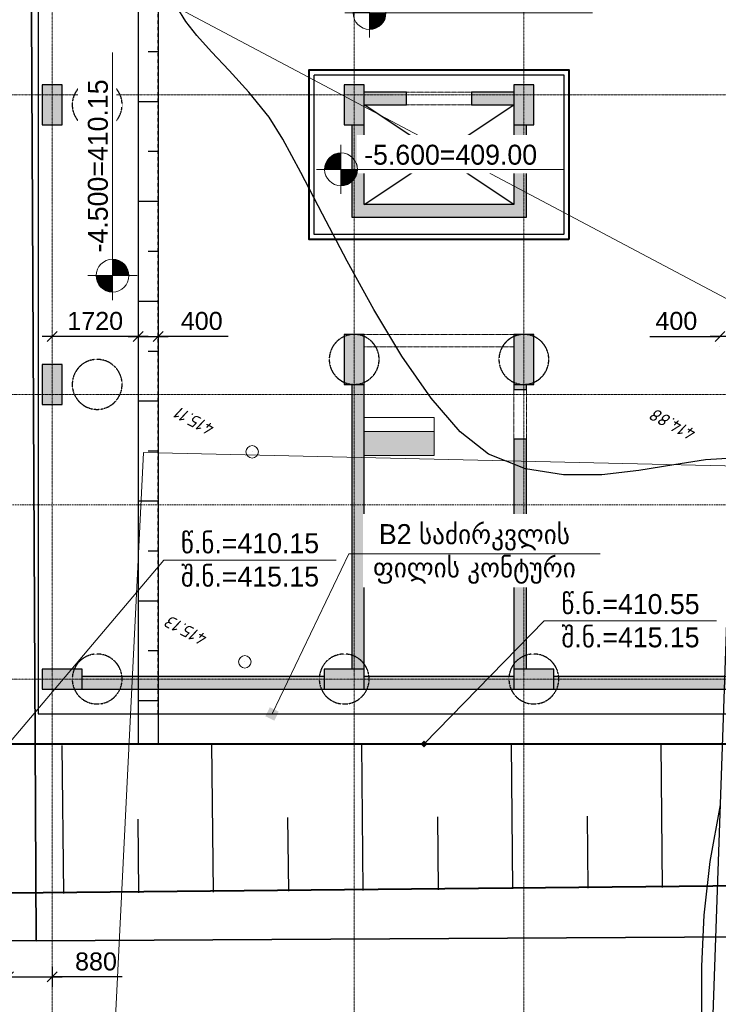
# Model space of a CAD drawing. Header units: millimetres. Extents: x -244621 to 957993, y -212233 to 286163.
# Tile 6 of 47: x -16753 to -2754, y -6514 to 13204. Entities that reach past the tile are written whole.
import ezdxf
from ezdxf.enums import TextEntityAlignment as Align

# ---------------------------------------------------------------- set-up
doc = ezdxf.new("R2010")
doc.units = ezdxf.units.MM
doc.set_wipeout_variables(frame=1)
for name, pattern in [('DASHED', [19.05, 12.7, -6.35]), ('HIDDEN2', [4.7625, 3.175, -1.5875]), ('StructuralPlan-B01_Pit_B2$0$Dash', [6.35, 3.175, -3.175]), ('StructuralPlan-B01_Pit_B2$0$Grid Line', [22.225, 12.7, -3.175, 3.175, -3.175]), ('StructuralPlan-B01_Pit_B2$0$Hidden 1_5', [2.2, 1.5, -0.7]), ('StructuralPlan-B01_Pit_B2$0$Overhead', [3.96875, 2.38125, -1.5875])]:
    doc.linetypes.add(name, pattern=pattern)
doc.layers.get('Defpoints').update_dxf_attribs({"color": 6})
for name, color, linetype, lineweight in [('DIM', 7, 'Continuous', 9), ('S - Armireba Musha', 7, 'Continuous', 40), ('S - DIM', 7, 'Continuous', 5), ('S - LINE', 7, 'Continuous', 15), ('S - SLAB', 7, 'Continuous', 30), ('S - TEXT', 7, 'Continuous', 9), ('StructuralPlan-B01_Pit_B2$0$A-200-M_WALL_EXT', 7, 'Continuous', 30), ('StructuralPlan-B01_Pit_B2$0$A-200-M_WALL_PAT', 7, 'Continuous', 30), ('StructuralPlan-B01_Pit_B2$0$A-200-MH_WALL', 7, 'StructuralPlan-B01_Pit_B2$0$Hidden 1_5', 5), ('StructuralPlan-B01_Pit_B2$0$A-242-M_STAIR', 7, 'Continuous', 5), ('StructuralPlan-B01_Pit_B2$0$A-325-M_DOOR', 7, 'Continuous', 5), ('StructuralPlan-B01_Pit_B2$0$S-160-M_FOUND', 7, 'Continuous', 30), ('StructuralPlan-B01_Pit_B2$0$S-160-MH_FOUND', 7, 'StructuralPlan-B01_Pit_B2$0$Dash', 30), ('StructuralPlan-B01_Pit_B2$0$S-280-M_COLUMN', 7, 'Continuous', 30), ('StructuralPlan-B01_Pit_B2$0$S-280-M_COLUMN main', 7, 'Continuous', 30), ('StructuralPlan-B01_Pit_B2$0$S-280-M_STRUCT_FRAME 4', 7, 'StructuralPlan-B01_Pit_B2$0$Hidden 1_5', 5), ('StructuralPlan-B01_Pit_B2$0$S-280-MH_COLUMN hid lin', 7, 'StructuralPlan-B01_Pit_B2$0$Hidden 1_5', 30), ('StructuralPlan-B01_Pit_B2$0$Z-030-M_GRID', 7, 'Continuous', 5)]:
    doc.layers.add(name, color=color, linetype=linetype, lineweight=lineweight)
doc.layers.add('S - RED LINE', color=7, linetype='Continuous', lineweight=35, true_color=0xff3737)
doc.layers.add('TOPO$0$S - RED LINE', color=7, linetype='Continuous', lineweight=35, true_color=0xff3737)
for name, color, linetype in [('TOPO$0$1kedeli', 85, 'Continuous'), ('TOPO$0$C-TOPO-MINR', 8, 'Continuous'), ('TOPO$0$V-NODE-TEXT', 11, 'Continuous')]:
    doc.layers.add(name, color=color, linetype=linetype)
doc.styles.add('Cubicon', font='Cubicon.ttf')
doc.styles.get("Standard").update_dxf_attribs({"font": 'arial.ttf'})
doc.styles.add('Text_S2', font='Cubicon.ttf')
doc.styles.add('TOPO$0$Bm431', font='txt', dxfattribs={"height": 2})
doc.styles.add('TOPO$0$СПДС', font='isocpeur.TTF')
doc.dimstyles.new('CUB-M-100', dxfattribs={"dimscale": 100, "dimtxt": 1.8, "dimasz": 1.5, "dimexe": 1.5, "dimexo": 2, "dimgap": 1, "dimtad": 0, "dimdec": 0, "dimzin": 3, "dimdsep": 46, "dimtxsty": 'Cubicon', "dimblk": 'OBLIQUE', "dimcen": 1.5, "dimdle": 1, "dimazin": 2, "dimtfac": 0.75, "dimtdec": 0, "dimtmove": 0, "dimatfit": 3, "dimldrblk": 'SMALL', "dimfxl": 1, "dimtolj": 1, "dimtzin": 0, "dimlwd": -1, "dimlwe": -1, "dimarcsym": 0})
doc.dimstyles.new('CUB-M-20', dxfattribs={"dimscale": 20, "dimtxt": 1.8, "dimasz": 1.5, "dimexe": 1.5, "dimexo": 2, "dimgap": 1, "dimtad": 0, "dimdec": 0, "dimzin": 3, "dimdsep": 46, "dimtxsty": 'Standard', "dimblk": 'OBLIQUE', "dimcen": 1.5, "dimdle": 1, "dimazin": 2, "dimtfac": 0.75, "dimtdec": 0, "dimtmove": 0, "dimatfit": 3, "dimldrblk": 'OBLIQUE', "dimfxl": 1.5, "dimtolj": 1, "dimtzin": 0, "dimlwd": -1, "dimlwe": -1, "dimarcsym": 0})
doc.dimstyles.new('SPDS 200', dxfattribs={"dimscale": 200, "dimtxt": 1.8, "dimasz": 1, "dimexe": 1, "dimexo": 0.625, "dimtad": 1, "dimdec": 0, "dimrnd": 0.001, "dimtxsty": 'Standard', "dimblk": 'OBLIQUE', "dimcen": 2.5, "dimdle": 1, "dimadec": 0, "dimazin": 2, "dimtfac": 0.75, "dimtdec": 0, "dimtmove": 1, "dimatfit": 3, "dimldrblk": 'OBLIQUE', "dimfxl": 1, "dimfxlon": 1, "dimtolj": 1, "dimarcsym": 0})

# ---------------------------------------------------------------- blocks, each defined once
blk = doc.blocks.new('*U271')
at = {"color": 0, "linetype": 'ByBlock', "lineweight": -2, "transparency": 16777216}
blk.add_line((0, 0), (0, 0), dxfattribs=at)
blk.add_circle((0, 0), 0.5, dxfattribs=at)
blk = doc.blocks.new('TOPO')
at = {"color": 4, "lineweight": 0, "flags": 128}
blk.add_lwpolyline([(159.562, -77.783), (-141.417, 80.699)], dxfattribs=at)
at = {"lineweight": 0, "elevation": 419.706, "flags": 128}
blk.add_lwpolyline([(27.975, -10.735), (27.701, 3.607), (-14.223, 4.468), (-14.895, -9.679)], dxfattribs=at)
at = {"layer": 'TOPO$0$1kedeli', "elevation": 414.877, "flags": 128}
blk.add_lwpolyline([(-2.886, -9.824), (-2.424, 4.35), (3.337, 4.194)], dxfattribs=at)
at = {"layer": 'TOPO$0$C-TOPO-MINR', "color": 50, "linetype": 'Continuous', "lineweight": -3, "elevation": 415, "flags": 128}
for points in [[(-3.011, -6.75), (-3.014, -5.796), (-2.968, -4.776), (-2.853, -3.696), (-2.649, -2.56)], [(-2.413, 4.38), (-2.962, 4.345), (-3.598, 4.245), (-4.299, 4.128), (-5.042, 4.042), (-5.806, 4.035), (-6.569, 4.154), (-7.309, 4.447), (-7.881, 4.892), (-8.466, 5.567), (-9.05, 6.405), (-9.618, 7.342), (-10.156, 8.31), (-10.65, 9.245), (-11.085, 10.08), (-11.448, 10.749), (-11.723, 11.186), (-12.132, 11.687), (-12.524, 12.119), (-12.88, 12.492), (-13.179, 12.816), (-13.4, 13.101), (-13.581, 13.391)]]:
    blk.add_lwpolyline(points, dxfattribs=at)
at = {"layer": 'TOPO$0$S - RED LINE'}
for points in [[(25.379, -11.406), (9.802, -11.308), (-17.35, -10.086), (-17.468, -5.321), (-17.468, -5.315), (-16.353, -5.317), (37.967, -4.886)], [(-16.747, 47.724), (-16.353, -5.317), (-17.468, -5.315), (-17.562, -1.561), (-22.448, -1.267), (-22.84, -3.327), (-22.619, -5.349), (-22.619, -5.356), (-22.65, -5.35), (-34.113, -5.428), (-34.915, -5.378), (-35.846, -5.178), (-36.462, -4.954), (-36.851, -4.77), (-37.612, -4.299), (-38.188, -3.819), (-38.567, -3.424), (-39.129, -2.666), (-39.554, -1.848), (-39.761, -1.278), (-39.947, -0.469), (-40.078, 1.186), (-43.793, 47.827)]]:
    blk.add_lwpolyline(points, dxfattribs=at)
blk.add_lwpolyline([(41.591, 21.98), (41.802, -2.413), (41.671, -2.916), (41.389, -3.459), (41.061, -3.877), (40.483, -4.343), (40.004, -4.599), (39.508, -4.775), (38.714, -4.862), (37.967, -4.886), (-16.353, -5.317), (-16.747, 47.724), (-16.608, 47.724), (-13.96, 47.714), (17.233, 47.595), (17.233, 47.6), (17.583, 47.598), (17.582, 47.207), (17.561, 22.068)], close=True, dxfattribs=at)
at = {"lineweight": 0, "xscale": 0.25, "yscale": 0.25, "zscale": 0.25, "rotation": 152.2308374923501}
for p in [(-12.049, 4.483, 415.113), (-12.184, 0.278, 415.126)]:
    blk.add_blockref('*U271', p, dxfattribs=at)
at = {"style": 'TOPO$0$Bm431'}
blk.add_attdef('X', text='', height=2, rotation=152.2308, dxfattribs=at).set_placement((118.479, 59.525), align=Align.TOP_LEFT)
blk.add_attdef('Y', (114.376, 55.917), '', height=2, rotation=242.2308, dxfattribs=at)
at = {"layer": 'TOPO$0$V-NODE-TEXT', "color": 250, "linetype": 'ByBlock', "lineweight": 0, "char_height": 0.25, "attachment_point": 4, "rotation": 152.2308, "style": 'TOPO$0$СПДС'}
for s, insert in [('{\\fISOCPEUR|b0|i1|c0|p34;415.11}', (-12.823, 4.891, 415.113)), ('{\\fISOCPEUR|b0|i1|c0|p34;414.88}', (-3.175, 4.817, 414.883)), ('{\\fISOCPEUR|b0|i1|c0|p34;415.13}', (-12.958, 0.685, 415.126))]:
    blk.add_mtext(s, dxfattribs=dict(at, insert=insert))
blk = doc.blocks.new('StructuralPlan-B01_Pit_B2$0$00_CUB_DR_XX ღიობი - B2_1000X2250_USED-2844492-B01_Pit_B2')
at = {"layer": 'StructuralPlan-B01_Pit_B2$0$A-325-M_DOOR', "color": 254, "linetype": 'StructuralPlan-B01_Pit_B2$0$Overhead', "true_color": 0xe2e2e2}
for p, q in [((-508, 125), (492, 125)), ((-508, -125), (492, -125))]:
    blk.add_line(p, q, dxfattribs=at)
blk = doc.blocks.new('StructuralPlan-B01_Pit_B2$0$00_CUB_DR_XX ღიობი - B2_1300X2300_USED-2844307-B01_Pit_B2')
at = {"layer": 'StructuralPlan-B01_Pit_B2$0$A-325-M_DOOR', "color": 254, "linetype": 'StructuralPlan-B01_Pit_B2$0$Overhead', "true_color": 0xe2e2e2}
for p, q in [((-658, 125), (642, 125)), ((-658, -125), (642, -125))]:
    blk.add_line(p, q, dxfattribs=at)
blk = doc.blocks.new('StructuralPlan-B01_Pit_B2$0$00_CUB_DR_XX ღიობი - 3000X2250_USED-2918508-B01_Pit_B2')
at = {"layer": 'StructuralPlan-B01_Pit_B2$0$A-325-M_DOOR', "color": 254, "linetype": 'StructuralPlan-B01_Pit_B2$0$Overhead', "true_color": 0xe2e2e2}
for p, q in [((-1508, 125), (1492, 125)), ((-1508, -125), (1492, -125))]:
    blk.add_line(p, q, dxfattribs=at)
blk = doc.blocks.new('StructuralPlan-B01_Pit_B2$0$Stairs 1 - Stairs 1-3001643-B01_Pit_B2')
at = {"layer": 'StructuralPlan-B01_Pit_B2$0$A-242-M_STAIR', "true_color": 0xe0e0e0}
blk.add_hatch(color=254, dxfattribs=at).paths.add_polyline_path([(-8450, 4473), (-8450, 4960), (-9850, 4960), (-9850, 4473)])
at = {"layer": 'StructuralPlan-B01_Pit_B2$0$A-242-M_STAIR', "color": 253, "true_color": 0xaaaaaa}
for p, q in [((-9850, 5240), (-8450, 5240)), ((-8450, 5240), (-8450, 4960)), ((-8450, 4960), (-9850, 4960)), ((-9850, 4960), (-9850, 4473)), ((-8450, 4473), (-8450, 4960)), ((-9850, 4473), (-8450, 4473))]:
    blk.add_line(p, q, dxfattribs=at)
blk = doc.blocks.new('StructuralPlan-B01_Pit_B2$0$Structural Foundations 1 - Structural Foundations 1-2973506-B01_Pit_B2')
at = {"layer": 'StructuralPlan-B01_Pit_B2$0$S-160-MH_FOUND', "color": 253, "true_color": 0xaaaaaa}
for p, q in [((-14380, 18050), (-14380, -700)), ((-13980, -700), (-13980, 18050))]:
    blk.add_line(p, q, dxfattribs=at)
blk = doc.blocks.new('StructuralPlan-B01_Pit_B2')
at = {"layer": 'StructuralPlan-B01_Pit_B2$0$A-200-M_WALL_PAT', "true_color": 0xe0e0e0}
h = blk.add_hatch(color=254, dxfattribs=at)
h.paths.add_polyline_path([(-6850, 11500), (-6850, 11750), (-7700, 11750), (-7700, 11500), (-7170, 11500)])
h.paths.add_polyline_path([(-9000, 11500), (-9000, 11750), (-9850, 11750), (-9850, 11500)])
for points in [[(-10100, 9250), (-9850, 9250), (-9850, 11100), (-10100, 11100), (-10100, 9500)], [(-6850, 9500), (-6600, 9500), (-6600, 11100), (-6850, 11100)], [(-9850, 9250), (-6600, 9250), (-6600, 9500), (-9850, 9500)], [(-9850, 200), (-9850, 5900), (-10100, 5900), (-10100, 200)]]:
    blk.add_hatch(color=254, dxfattribs=at).paths.add_polyline_path(points)
h = blk.add_hatch(color=254, dxfattribs=at)
h.paths.add_polyline_path([(-6600, 200), (-6600, 4800), (-6850, 4800), (-6850, 200)])
h.paths.add_polyline_path([(-6600, 5800), (-6600, 5900), (-6850, 5900), (-6850, 5800)])
at = {"layer": 'StructuralPlan-B01_Pit_B2$0$A-200-M_WALL_PAT', "lineweight": 5, "true_color": 0xaaaaaa}
h = blk.add_hatch(dxfattribs=at)
h.set_pattern_fill('FP_1', color=253, angle=45, style=0, pattern_type=2)
h.set_pattern_definition([(45, (0, 0), (-636.396, 636.396), []), (50, (0, 0), (860.712, -75.302), [90, -990]), (355, (0, 0), (-166.5, 902.63), [72, -792]), (100.451, (71.7, -6.3), (694.217, 827.32), [76.49, -841.37]), (46.184, (2e-13, 240), (1280.69, -198.63), [135, -1485]), (96.636, (106.7, 223.4), (1121.59, 1168.95), [114.73, -1262.06]), (351.184, (2e-13, 240), (1121.6, 1168.94), [108, -1188]), (21, (120, 180), (716.288, -483.142), [90, -990]), (326, (120, 180), (291.98, 870.18), [72, -792]), (71.451, (179.7, 139.7), (1008.27, 387.03), [76.49, -841.37]), (37.5, (0, 0), (9.728, 266.315), [6.706, -514.894, 6.706, -529.294, -530]), (37.5, (0, 0), (9.728, 266.315), [-1057.6, 6.706, -523.294]), (7.5, (0, 0), (210.4556, 315.5294), [6.706, -298.894, 6.706, -502.894, -202]), (7.5, (0, 0), (210.4556, 315.5294), [-815.2, 6.706, -195.294]), (327.5, (-178.4, 1e-13), (427.058, -18.044), [6.706, -193.294, 6.706, -617.294, -828]), (327.5, (-178.4, 1e-13), (427.058, -18.044), [-824, 6.706, -821.294]), (317.5, (-258.4, 2e-13), (466.549, 80.084), [6.706, -253.294, 6.706, -407.694, -588]), (317.5, (-258.4, 2e-13), (466.549, 80.084), [-674.4, 6.706, -581.294])])
h.paths.add_polyline_path([(-1200, -200), (-1200, 50), (-6050, 50), (-6050, -200), (-2605, -200)])
h.paths.add_polyline_path([(-7170, -200), (-6850, -200), (-6850, 50), (-9850, 50), (-9850, -200)])
h.paths.add_polyline_path([(-10650, -200), (-10650, 50), (-15500, 50), (-15500, -200), (-11735, -200)])
at = {"layer": 'StructuralPlan-B01_Pit_B2$0$S-280-M_COLUMN main', "true_color": 0xe0e0e0}
for points in [[(-15900, 11100), (-15900, 11900), (-16300, 11900), (-16300, 11100)], [(-10100, 11100), (-9850, 11100), (-9850, 11900), (-10250, 11900), (-10250, 11100)], [(-6450, 11100), (-6450, 11900), (-6850, 11900), (-6850, 11100), (-6600, 11100)], [(-9850, 5900), (-9850, 6900), (-10250, 6900), (-10250, 5900), (-10100, 5900)], [(-6450, 5900), (-6450, 6900), (-6850, 6900), (-6850, 5900), (-6600, 5900)], [(-15900, 5500), (-15900, 6300), (-16300, 6300), (-16300, 5500)], [(-15500, -200), (-15500, 200), (-16300, 200), (-16300, -200)], [(-9850, -200), (-9850, 200), (-10650, 200), (-10650, -200), (-10100, -200)], [(-6050, -200), (-6050, 200), (-6850, 200), (-6850, -200), (-6600, -200)]]:
    blk.add_hatch(color=254, dxfattribs=at).paths.add_polyline_path(points)
at = {"color": 253, "lineweight": 30, "true_color": 0xaaaaaa}
for p, q in [((-6850, 9500), (-9850, 11500)), ((-9850, 9500), (-6850, 11500))]:
    blk.add_line(p, q, dxfattribs=at)
at = {"layer": 'StructuralPlan-B01_Pit_B2$0$A-200-M_WALL_EXT', "color": 253, "true_color": 0xaaaaaa}
for p, q in [((-9000, 11750), (-9850, 11750)), ((-9000, 11500), (-9000, 11750)), ((-6850, 11750), (-7700, 11750)), ((-7700, 11750), (-7700, 11500)), ((-9850, 11500), (-9000, 11500)), ((-7700, 11500), (-6850, 11500)), ((-10100, 11100), (-10100, 9250)), ((-9850, 9500), (-9850, 11100)), ((-6850, 11100), (-6850, 9500)), ((-6600, 9250), (-6600, 11100)), ((-6850, 9500), (-9850, 9500)), ((-10100, 9250), (-6600, 9250)), ((-10100, 5900), (-10100, 200)), ((-9850, 200), (-9850, 5900)), ((-6850, 5900), (-6850, 5800)), ((-6850, 5800), (-6600, 5800)), ((-6600, 5800), (-6600, 5900)), ((-6850, 4800), (-6850, 200)), ((-6600, 4800), (-6850, 4800)), ((-6600, 200), (-6600, 4800)), ((-10650, 50), (-15500, 50)), ((-6850, 50), (-9850, 50)), ((-1200, 50), (-6050, 50)), ((-15500, -200), (-10650, -200)), ((-9850, -200), (-6850, -200)), ((-6050, -200), (-1200, -200))]:
    blk.add_line(p, q, dxfattribs=at)
at = {"layer": 'StructuralPlan-B01_Pit_B2$0$A-200-MH_WALL', "color": 253, "true_color": 0xaaaaaa}
for p, q in [((-10850, 12100), (-5850, 12100)), ((-10850, 8900), (-10850, 12100)), ((-5850, 12100), (-5850, 8900)), ((-5850, 8900), (-10850, 8900))]:
    blk.add_line(p, q, dxfattribs=at)
at = {"layer": 'StructuralPlan-B01_Pit_B2$0$S-160-M_FOUND', "color": 253, "true_color": 0xaaaaaa}
for p, q in [((-16380, 18050), (-16380, -700)), ((-16380, -700), (-320, -700))]:
    blk.add_line(p, q, dxfattribs=at)
at = {"layer": 'StructuralPlan-B01_Pit_B2$0$S-280-M_COLUMN', "color": 253, "true_color": 0xaaaaaa}
for p, q in [((-16300, 11900), (-16300, 11100)), ((-15900, 11900), (-16300, 11900)), ((-15900, 11100), (-15900, 11900)), ((-10250, 11900), (-10250, 11100)), ((-9850, 11900), (-10250, 11900)), ((-9850, 11750), (-9850, 11900)), ((-6850, 11900), (-6850, 11750)), ((-6450, 11900), (-6850, 11900)), ((-6450, 11100), (-6450, 11900)), ((-9850, 11100), (-9850, 11500)), ((-6850, 11500), (-6850, 11100)), ((-16300, 11100), (-15900, 11100)), ((-10250, 11100), (-10100, 11100)), ((-6600, 11100), (-6450, 11100)), ((-10250, 6900), (-10250, 5900)), ((-9850, 6900), (-10250, 6900)), ((-9850, 5900), (-9850, 6900)), ((-6850, 6900), (-6850, 5900)), ((-6450, 6900), (-6850, 6900)), ((-6450, 5900), (-6450, 6900)), ((-16300, 6300), (-16300, 5500)), ((-15900, 6300), (-16300, 6300)), ((-15900, 5500), (-15900, 6300)), ((-10250, 5900), (-10100, 5900)), ((-6600, 5900), (-6450, 5900)), ((-16300, 5500), (-15900, 5500)), ((-15500, 200), (-16300, 200)), ((-16300, 200), (-16300, -200)), ((-15500, 50), (-15500, 200)), ((-10100, 200), (-10650, 200)), ((-10650, 200), (-10650, 50)), ((-9850, 50), (-9850, 200)), ((-6850, 200), (-6850, 50)), ((-6050, 200), (-6600, 200)), ((-6050, 50), (-6050, 200)), ((-16300, -200), (-15500, -200)), ((-10650, -200), (-9850, -200)), ((-6850, -200), (-6050, -200))]:
    blk.add_line(p, q, dxfattribs=at)
at = {"layer": 'StructuralPlan-B01_Pit_B2$0$S-280-M_COLUMN main', "color": 253, "true_color": 0xaaaaaa}
for p, q in [((-9850, 11500), (-9850, 11750)), ((-6850, 11750), (-6850, 11500)), ((-10100, 11100), (-9850, 11100)), ((-6850, 11100), (-6600, 11100)), ((-10100, 5900), (-9850, 5900)), ((-6850, 5900), (-6600, 5900)), ((-9850, 200), (-10100, 200)), ((-6600, 200), (-6850, 200)), ((-15500, -200), (-15500, 50)), ((-10650, 50), (-10650, -200)), ((-9850, -200), (-9850, 50)), ((-6850, 50), (-6850, -200)), ((-6050, -200), (-6050, 50))]:
    blk.add_line(p, q, dxfattribs=at)
at = {"layer": 'StructuralPlan-B01_Pit_B2$0$S-280-M_STRUCT_FRAME 4', "color": 253, "true_color": 0xaaaaaa}
blk.add_line((-14380, -700), (-14380, 18050), dxfattribs=at)
at = {"layer": 'StructuralPlan-B01_Pit_B2$0$S-280-MH_COLUMN hid lin', "color": 253, "true_color": 0xaaaaaa}
for centre, start, end in [((-15200, 11500), 0, 180), ((-15200, 11500), 180, 360), ((-10050, 6400), 90.07253, 180), ((-10050, 6400), 0, 89.92747), ((-6650, 6400), 90.07253, 180), ((-6650, 6400), 0, 89.92747), ((-15200, 5900), 0, 180), ((-10050, 6400), 180, 269.92747), ((-10050, 6400), 270.07253, 360), ((-6650, 6400), 180, 269.92747), ((-6650, 6400), 270.07253, 360), ((-15200, 5900), 180, 360), ((-15200, 0), 0, 180), ((-10250, 0), 0, 180), ((-6450, 0), 0, 180), ((-15200, 0), 180, 360), ((-10250, 0), 180, 360), ((-6450, 0), 180, 360)]:
    blk.add_arc(centre, 500, start, end, dxfattribs=at)
at = {"layer": 'StructuralPlan-B01_Pit_B2$0$Z-030-M_GRID', "linetype": 'StructuralPlan-B01_Pit_B2$0$Grid Line'}
for p, q in [((-16100, 19900), (-16100, -15000)), ((-10050, 19900), (-10050, -15000)), ((-6650, 19900), (-6650, -15000)), ((260, 11700), (-31100, 11700)), ((260, 5700), (-31100, 5700)), ((260, 0), (-31100, 0))]:
    blk.add_line(p, q, dxfattribs=at)
at = {"layer": 'StructuralPlan-B01_Pit_B2$0$A-242-M_STAIR', "color": 253, "true_color": 0xaaaaaa}
blk.add_blockref('StructuralPlan-B01_Pit_B2$0$Stairs 1 - Stairs 1-3001643-B01_Pit_B2', (0, 0), dxfattribs=at)
at = {"layer": 'StructuralPlan-B01_Pit_B2$0$A-325-M_DOOR', "color": 254, "true_color": 0xe2e2e2}
for name, p, rotation in [('StructuralPlan-B01_Pit_B2$0$00_CUB_DR_XX ღიობი - B2_1300X2300_USED-2844307-B01_Pit_B2', (-8358.2, 11625), 180), ('StructuralPlan-B01_Pit_B2$0$00_CUB_DR_XX ღიობი - 3000X2250_USED-2918508-B01_Pit_B2', (-8358.2, 6775), 180), ('StructuralPlan-B01_Pit_B2$0$00_CUB_DR_XX ღიობი - B2_1000X2250_USED-2844492-B01_Pit_B2', (-6725, 5291.8), 269.9999999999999)]:
    blk.add_blockref(name, p, dxfattribs=dict(at, rotation=rotation))
at = {"layer": 'StructuralPlan-B01_Pit_B2$0$S-160-MH_FOUND', "color": 253, "true_color": 0xaaaaaa}
blk.add_blockref('StructuralPlan-B01_Pit_B2$0$Structural Foundations 1 - Structural Foundations 1-2973506-B01_Pit_B2', (0, 0), dxfattribs=at)
blk = doc.blocks.new('A$Ccacc3d0e')
at = {"layer": 'S - TEXT', "linetype": 'HIDDEN2', "lineweight": 0, "ltscale": 10}
blk.add_lwpolyline([(50384, 3491), (-23298, 3491)], dxfattribs=at)
blk = doc.blocks.new('_Oblique')
at = {"color": 0, "linetype": 'ByBlock', "lineweight": -2}
blk.add_line((-0.5, -0.5), (0.5, 0.5), dxfattribs=at)
blk = doc.blocks.new('Level 11')
for p, q in [((0, -246.3), (0, 246.3)), ((-246.3, 0), (2233.4, 0))]:
    blk.add_line(p, q)
at = {"const_width": 164.2}
for points in [[(0, 82.1, 0.414214), (-82.1, 0, 0.414214)], [(0, -82.1, 0.414214), (82.1, 0, 0.414214)]]:
    blk.add_lwpolyline(points, format="xyb", dxfattribs=at)
blk.add_circle((0, 0), 164.2)
at = {"style": 'Cubicon'}
blk.add_attdef('%%P0.00', (232.4, 47.1), '', height=200, dxfattribs=at)
blk = doc.blocks.new('Escarpment1', base_point=(-12869, -4266))
at = {"layer": 'S - SLAB'}
for p, q in [((-14180, 12569), (-13980, 12569)), ((-14380, 11569), (-13980, 11569)), ((-14180, 10569), (-13980, 10569)), ((-14380, 9569), (-13980, 9569)), ((-14180, 8569), (-13980, 8569)), ((-14380, 7569), (-13980, 7569)), ((-14180, 6569), (-13980, 6569)), ((-14380, 5569), (-13980, 5569)), ((-14180, 4569), (-13980, 4569)), ((-14380, 3569), (-13980, 3569)), ((-14180, 2569), (-13980, 2569)), ((-14380, 1569), (-13980, 1569)), ((-14180, 569), (-13980, 569)), ((-14380, -431), (-13980, -431))]:
    blk.add_line(p, q, dxfattribs=at)
at = {"layer": 'S - SLAB', "color": 0, "linetype": 'ByBlock', "lineweight": -2}
for p, q in [((-15869, -4298), (-15900, -1331)), ((-12869, -4266), (-12900, -1300)), ((-9869, -4235), (-9900, -1300)), ((-6869, -4204), (-6900, -1300)), ((-3869, -4172), (-3899, -1300)), ((-8384, -2760), (-8369, -4219)), ((-5384, -2744), (-5369, -4188)), ((-14384, -2807), (-14369, -4282)), ((-11384, -2775), (-11369, -4251))]:
    blk.add_line(p, q, dxfattribs=at)
blk = doc.blocks.new('*D214')
at = {"layer": 'Defpoints', "color": 0, "transparency": 16777216}
for p in [(-21566, 0), (-16300, 0), (-16895, -1300)]:
    blk.add_point(p, dxfattribs=at)
at = {"layer": 'S - DIM', "color": 0, "lineweight": -2, "transparency": 16777216}
for p, q in [((-21566, -1500), (-21566, 200)), ((-21366, 0), (-21766, 0)), ((-21366, -1300), (-21766, -1300))]:
    blk.add_line(p, q, dxfattribs=at)
at = {"layer": 'S - DIM', "color": 0, "lineweight": -2, "transparency": 16777216, "xscale": 200, "yscale": 200, "zscale": 200}
for p, rotation in [((-21566, 0), 90), ((-21566, -1300), 270)]:
    blk.add_blockref('_Oblique', p, dxfattribs=dict(at, rotation=rotation))
at = {"layer": 'S - DIM', "color": 0, "transparency": 16777216, "insert": (-21875, -650), "char_height": 360, "attachment_point": 5, "rotation": 90}
blk.add_mtext('\\A1;1300', dxfattribs=at)
blk = doc.blocks.new('*D215')
at = {"layer": 'Defpoints', "color": 0, "transparency": 16777216}
for p in [(-16980, -1300), (-16100, -4275), (-16100, -5967)]:
    blk.add_point(p, dxfattribs=at)
at = {"layer": 'S - DIM', "color": 0, "lineweight": -2, "transparency": 16777216}
for p, q in [((-16980, -5767), (-16980, -6167)), ((-16100, -5767), (-16100, -6167)), ((-17180, -5967), (-15900, -5967)), ((-14701, -5967), (-16100, -5967))]:
    blk.add_line(p, q, dxfattribs=at)
at = {"layer": 'S - DIM', "color": 0, "lineweight": -2, "transparency": 16777216, "xscale": 200, "yscale": 200, "zscale": 200, "rotation": 180}
blk.add_blockref('_Oblique', (-16980, -5967), dxfattribs=at)
at = {"layer": 'S - DIM', "color": 0, "lineweight": -2, "transparency": 16777216, "xscale": 200, "yscale": 200, "zscale": 200}
blk.add_blockref('_Oblique', (-16100, -5967), dxfattribs=at)
at = {"layer": 'S - DIM', "color": 0, "transparency": 16777216, "insert": (-15224, -5658), "char_height": 360, "attachment_point": 5}
blk.add_mtext('\\A1;880', dxfattribs=at)
blk = doc.blocks.new('*D219')
at = {"layer": 'Defpoints', "color": 0, "transparency": 16777216}
for p in [(-14380, 7855, 276000), (-13980, 7792, 276000), (-13980, 6860)]:
    blk.add_point(p, dxfattribs=at)
at = {"layer": 'S - DIM', "color": 0, "lineweight": -2, "transparency": 16777216}
for p, q in [((-14580, 6860), (-13780, 6860)), ((-12575, 6860), (-13980, 6860)), ((-14380, 6662), (-14380, 6660)), ((-13980, 6662), (-13980, 6660))]:
    blk.add_line(p, q, dxfattribs=at)
at = {"layer": 'S - DIM', "color": 0, "lineweight": -2, "transparency": 16777216, "xscale": 200, "yscale": 200, "zscale": 200, "rotation": 180}
blk.add_blockref('_Oblique', (-14380, 6860), dxfattribs=at)
at = {"layer": 'S - DIM', "color": 0, "lineweight": -2, "transparency": 16777216, "xscale": 200, "yscale": 200, "zscale": 200}
blk.add_blockref('_Oblique', (-13980, 6860), dxfattribs=at)
at = {"layer": 'S - DIM', "color": 0, "transparency": 16777216, "insert": (-13105, 7169), "char_height": 360, "attachment_point": 5}
blk.add_mtext('\\A1;400', dxfattribs=at)
blk = doc.blocks.new('*D220')
at = {"layer": 'Defpoints', "color": 0, "transparency": 16777216}
for p in [(-16100, 7781, 276000), (-14380, 7855, 276000), (-16100, 6860)]:
    blk.add_point(p, dxfattribs=at)
at = {"layer": 'S - DIM', "color": 0, "lineweight": -2, "transparency": 16777216}
for p, q in [((-14180, 6860), (-16300, 6860)), ((-16100, 6662), (-16100, 6660)), ((-14380, 6662), (-14380, 6660))]:
    blk.add_line(p, q, dxfattribs=at)
at = {"layer": 'S - DIM', "color": 0, "lineweight": -2, "transparency": 16777216, "xscale": 200, "yscale": 200, "zscale": 200, "rotation": 180}
blk.add_blockref('_Oblique', (-16100, 6860), dxfattribs=at)
at = {"layer": 'S - DIM', "color": 0, "lineweight": -2, "transparency": 16777216, "xscale": 200, "yscale": 200, "zscale": 200}
blk.add_blockref('_Oblique', (-14380, 6860), dxfattribs=at)
at = {"layer": 'S - DIM', "color": 0, "transparency": 16777216, "insert": (-15240, 7169), "char_height": 360, "attachment_point": 5}
blk.add_mtext('\\A1;1720', dxfattribs=at)
blk = doc.blocks.new('*D221')
at = {"layer": 'Defpoints', "color": 0, "transparency": 16777216}
for p in [(-2720, 7792, 276000), (-2320, 7855, 276000), (-2720, 6860)]:
    blk.add_point(p, dxfattribs=at)
at = {"layer": 'S - DIM', "color": 0, "lineweight": -2, "transparency": 16777216}
for p, q in [((-4125, 6860), (-2720, 6860)), ((-2120, 6860), (-2920, 6860)), ((-2720, 6662), (-2720, 6660)), ((-2320, 6662), (-2320, 6660))]:
    blk.add_line(p, q, dxfattribs=at)
at = {"layer": 'S - DIM', "color": 0, "lineweight": -2, "transparency": 16777216, "xscale": 200, "yscale": 200, "zscale": 200, "rotation": 180}
blk.add_blockref('_Oblique', (-2720, 6860), dxfattribs=at)
at = {"layer": 'S - DIM', "color": 0, "lineweight": -2, "transparency": 16777216, "xscale": 200, "yscale": 200, "zscale": 200}
blk.add_blockref('_Oblique', (-2320, 6860), dxfattribs=at)
at = {"layer": 'S - DIM', "color": 0, "transparency": 16777216, "insert": (-3595, 7169), "char_height": 360, "attachment_point": 5}
blk.add_mtext('\\A1;400', dxfattribs=at)

msp = doc.modelspace()

# ---------------------------------------------------------------- linework, layer by layer
at = {"layer": 'S - Armireba Musha'}
msp.add_lwpolyline([(-5750, 8800), (-10950, 8800), (-10950, 12200), (-5750, 12200)], close=True, dxfattribs=at)
at = {"layer": 'S - SLAB'}
for points in [[(-14380, 18100), (-14380, -1300)], [(-13980, 18100), (-13980, -1300)]]:
    msp.add_lwpolyline(points, dxfattribs=at)
at = {"layer": 'S - SLAB', "linetype": 'DASHED'}
msp.add_lwpolyline([(-5850, 8900), (-10850, 8900), (-10850, 12100), (-5850, 12100)], close=True, dxfattribs=at)

# ---------------------------------------------------------------- block references
at = {"layer": 'S - LINE', "xscale": 999.9999999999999, "yscale": 999.9999999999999, "zscale": 999.9999999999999, "rotation": 359.8641595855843}
msp.add_blockref('TOPO', (-57.3, 36.9), dxfattribs=at)
at = {"layer": 'S - LINE', "color": 5}
msp.add_blockref('A$Ccacc3d0e', (0, 0), dxfattribs=at)
at = {"layer": 'S - RED LINE', "color": 3}
msp.add_blockref('StructuralPlan-B01_Pit_B2', (0, 0), dxfattribs=at)
at = {"layer": 'S - TEXT', "xscale": 2, "yscale": 2, "zscale": 2}
msp.add_blockref('Level 11', (-9741.6, 13337.8, -276000), dxfattribs=at).add_auto_attribs({'%%P0.00': '-4.100=410.55'})

# ---------------------------------------------------------------- texts
at = {"layer": 'S - TEXT', "insert": (-4513.9, 1164), "char_height": 400, "attachment_point": 5, "style": 'Text_S2'}
msp.add_mtext('\\pxqc;{\\C20;\\c935921;წ.ნ.=410.55\\P}შ.ნ.=415.15', dxfattribs=at)

# ---------------------------------------------------------------- dimensions: what is measured, and where the dimension line sits
at = {"layer": 'S - DIM'}
dim = msp.add_linear_dim(base=(-16100, 6860.2, -276000), p1=(-14380, 7854.5), p2=(-16100, 7781.5), dimstyle='SPDS 200', dxfattribs=at)
dim.commit()
dim.dimension.update_dxf_attribs({"geometry": '*D220', "text_midpoint": (-15240, 7169, -276000)})
for base, p1, p2, angle, picture, middle in [((-13980, 6860.2, -276000), (-14380, 7854.5), (-13980, 7791.9), 180, '*D219', (-13104.8, 6795.9, -276000)), ((-2720, 6860.2, -276000), (-2320, 7854.5), (-2720, 7791.9), 0, '*D221', (-3595.2, 6795.9, -276000)), ((-16100, -5966.8), (-16980, -1300), (-16100, -4274.7), 180, '*D215', (-15223.5, -6031))]:
    dim = msp.add_linear_dim(base=base, p1=p1, p2=p2, angle=angle, dimstyle='SPDS 200', dxfattribs=at)
    dim.commit()
    dim.dimension.update_dxf_attribs({"geometry": picture, "text_midpoint": middle, "dimtype": 160})
dim = msp.add_linear_dim(base=(-21565.6, 0), p1=(-16895, -1300), p2=(-16300, 0), angle=270, dimstyle='SPDS 200', dxfattribs=at)
dim.commit()
dim.dimension.update_dxf_attribs({"geometry": '*D214', "text_midpoint": (-21874.6, -650)})

# ---------------------------------------------------------------- leaders
at = {"layer": 'S - TEXT'}
msp.add_leader([(-8650, -1300), (-6240.6, 1164), (-2787.2, 1164)], dimstyle='CUB-M-100', override={"dimasz": 1, "dimldrblk": 'BoxFilled'}, dxfattribs=at)

# ---------------------------------------------------------------- next in the draw order: texts
at = {"layer": 'S - TEXT', "ltscale": 800, "insert": (-7641, 2503.8), "char_height": 400, "attachment_point": 5, "style": 'Cubicon', "bg_fill": 3, "box_fill_scale": 1.5, "bg_fill_color": 256, "bg_fill_transparency": 0}
msp.add_mtext('B2 საძირკვლის\\Pფილის კონტური', dxfattribs=at)

# ---------------------------------------------------------------- next in the draw order: linework, layer by layer
at = {"layer": 'S - SLAB', "linetype": 'DASHED'}
msp.add_lwpolyline([(-320, 18050), (-16380, 18050), (-16380, -700), (-320, -700), (-320, 18050)], close=True, dxfattribs=at)

# ---------------------------------------------------------------- next in the draw order: texts
at = {"layer": 'S - TEXT', "insert": (-12138.7, 2381.8), "char_height": 400, "attachment_point": 5, "style": 'Text_S2'}
msp.add_mtext('\\pxqc;{\\C20;\\c935921;წ.ნ.=410.15\\P}შ.ნ.=415.15', dxfattribs=at)

# ---------------------------------------------------------------- next in the draw order: leaders
at = {"layer": 'DIM'}
msp.add_leader([(-11695.2, -700), (-10159.7, 2503.8), (-5122.4, 2503.8)], dimstyle='CUB-M-20', override={"dimasz": 10, "dimgap": 1, "dimtad": 0, "dimldrblk": 'BoxFilled'}, dxfattribs=at)
at = {"layer": 'S - TEXT'}
msp.add_leader([(-16980, -1300), (-13865.4, 2381.8), (-10411.9, 2381.8)], dimstyle='CUB-M-100', override={"dimasz": 1, "dimldrblk": 'BoxFilled'}, dxfattribs=at)

# ---------------------------------------------------------------- next in the draw order: wipeouts: each hides what was drawn before it
at = {"color": 7, "true_color": 0xffffff}
msp.add_wipeout([(-15581.1, 12410), (-15581.1, 8389.2), (-14815.8, 8389.2), (-14815.8, 12410)], dxfattribs=at).dxf.layer = 'S - LINE'
msp.add_wipeout([(-5982.7, 10894.3), (-10003.5, 10894.3), (-10003.5, 10129.1), (-5982.7, 10129.1)], dxfattribs=at).translate(0, 0, 276000).dxf.layer = 'S - LINE'

# ---------------------------------------------------------------- next in the draw order: linework, layer by layer
at = {"layer": 'S - Armireba Musha'}
msp.add_lwpolyline([(-16949.7, -4283.2), (41400, -3700, 0.4142136), (44400, -700), (45000, 22800, 0.4142136), (42000, 25800), (21300, 25800), (20800, 44600, 0.4142136), (18300, 47100), (-17400, 47100, 0.4142136), (-19900, 44600), (-20400, 18100), (-19979, -1348.3, 0.410805)], format="xyb", close=True, dxfattribs=at)
for points in [[(-16980, 18100), (-16980, -1300), (42000, -1300), (42000, 22800), (18300, 22800), (18300, 44600), (-17400, 44600), (-17400, 18100)], [(-16980, -1300), (-320, -1300), (-320, 18100), (-16980, 18100), (-16980, -1300)]]:
    msp.add_lwpolyline(points, close=True, dxfattribs=at)

# ---------------------------------------------------------------- next in the draw order: block references
at = {"layer": 'S - SLAB'}
msp.add_blockref('Escarpment1', (-12868.9, -4266.3), dxfattribs=at)
at = {"layer": 'S - TEXT', "xscale": 2, "yscale": 2, "zscale": 2, "rotation": 90}
msp.add_blockref('Level 11', (-14892.6, 8077.9, -276000), dxfattribs=at).add_auto_attribs({'%%P0.00': '-4.500=410.15'})
at = {"layer": 'S - TEXT', "xscale": 2, "yscale": 2, "zscale": 2}
msp.add_blockref('Level 11', (-10314.8, 10205.8), dxfattribs=at).add_auto_attribs({'%%P0.00': '-5.600=409.00'})

doc.saveas('drawing.dxf')
